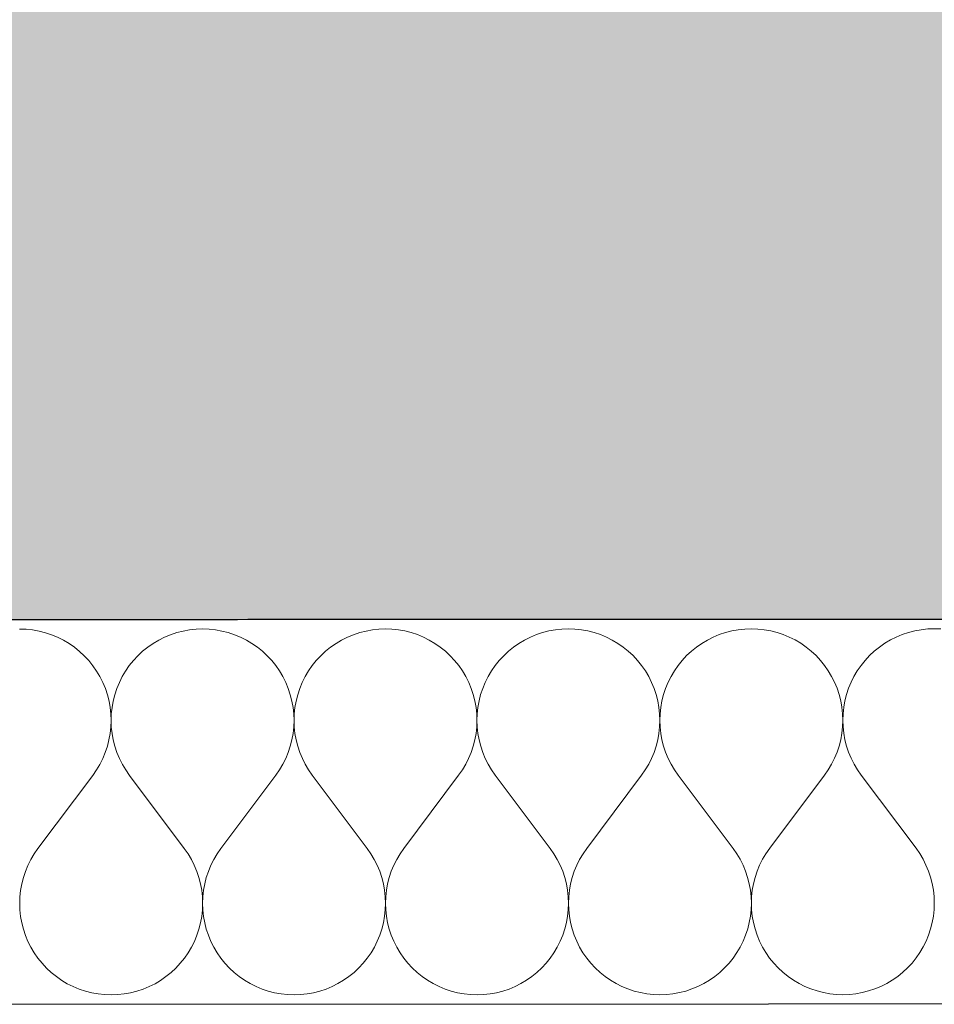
# Model space of a CAD drawing. Header units: millimetres. Extents: x -28017 to 3863, y -4271 to 20239.
# Tile 61 of 105: x -11048 to -10667, y 191 to 601. Entities that reach past the tile are written whole.
import ezdxf

# ---------------------------------------------------------------- set-up
doc = ezdxf.new("R2010")
doc.units = ezdxf.units.MM
doc.header["$MEASUREMENT"] = 0
doc.linetypes.add('Wipeout_Contour', pattern=[1000, 0, -1000])
for name, color, linetype in [('5._POHLED ZÁPADNÍ_2_Konstrukce - nenosné', 7, 'Continuous'), ('5._POHLED ZÁPADNÍ_2_Konstrukce - nosné', 7, 'Continuous'), ('5._POHLED ZÁPADNÍ_2_Nové_Konstrukce - nosné', 7, 'Continuous'), ('5._POHLED ZÁPADNÍ_2_Nové_Výplně – Řezové', 7, 'Continuous'), ('5._POHLED ZÁPADNÍ_2_Výplně – Řezové', 7, 'Continuous')]:
    doc.layers.add(name, color=color, linetype=linetype)

# ---------------------------------------------------------------- blocks, each defined once
blk = doc.blocks.new('*X5', base_point=(-28336.19, -5790.34))
at = {"layer": '5._POHLED ZÁPADNÍ_2_Nové_Výplně – Řezové', "color": 21, "linetype": 'Continuous', "lineweight": 20, "true_color": 0xffaaaa}
for p, q in [((-11045, 347.28), (-11047.72, 347.37)), ((-11042.3, 346.99), (-11045, 347.28)), ((-11039.62, 346.5), (-11042.3, 346.99)), ((-11036.98, 345.83), (-11039.62, 346.5)), ((-11034.4, 344.97), (-11036.98, 345.83)), ((-11031.89, 343.93), (-11034.4, 344.97)), ((-10984.85, 344.99), (-10987.36, 343.94)), ((-10982.27, 345.85), (-10984.85, 344.99)), ((-10979.63, 346.52), (-10982.27, 345.85)), ((-10976.95, 347), (-10979.63, 346.52)), ((-10974.25, 347.3), (-10976.95, 347)), ((-10971.53, 347.39), (-10974.25, 347.3)), ((-10968.81, 347.3), (-10971.53, 347.39)), ((-10966.11, 347.01), (-10968.81, 347.3)), ((-10963.43, 346.53), (-10966.11, 347.01)), ((-10960.79, 345.85), (-10963.43, 346.53)), ((-10958.21, 344.99), (-10960.79, 345.85)), ((-10955.7, 343.95), (-10958.21, 344.99)), ((-10908.66, 345.01), (-10911.17, 343.97)), ((-10906.08, 345.87), (-10908.66, 345.01)), ((-10903.44, 346.54), (-10906.08, 345.87)), ((-10900.76, 347.03), (-10903.44, 346.54)), ((-10898.06, 347.32), (-10900.76, 347.03)), ((-10895.34, 347.42), (-10898.06, 347.32)), ((-10892.62, 347.32), (-10895.34, 347.42)), ((-10889.92, 347.03), (-10892.62, 347.32)), ((-10887.24, 346.55), (-10889.92, 347.03)), ((-10884.6, 345.88), (-10887.24, 346.55)), ((-10882.02, 345.02), (-10884.6, 345.88)), ((-10879.51, 343.98), (-10882.02, 345.02)), ((-10832.47, 345.03), (-10834.98, 343.99)), ((-10829.89, 345.89), (-10832.47, 345.03)), ((-10827.25, 346.57), (-10829.89, 345.89)), ((-10824.57, 347.05), (-10827.25, 346.57)), ((-10821.87, 347.34), (-10824.57, 347.05)), ((-10819.15, 347.44), (-10821.87, 347.34)), ((-10816.43, 347.34), (-10819.15, 347.44)), ((-10813.73, 347.05), (-10816.43, 347.34)), ((-10811.05, 346.57), (-10813.73, 347.05)), ((-10808.41, 345.9), (-10811.05, 346.57)), ((-10805.83, 345.04), (-10808.41, 345.9)), ((-10803.32, 344), (-10805.83, 345.04)), ((-10756.28, 345.05), (-10758.79, 344.01)), ((-10753.7, 345.91), (-10756.28, 345.05)), ((-10751.06, 346.59), (-10753.7, 345.91)), ((-10748.38, 347.07), (-10751.06, 346.59)), ((-10745.68, 347.36), (-10748.38, 347.07)), ((-10742.96, 347.46), (-10745.68, 347.36)), ((-10740.24, 347.37), (-10742.96, 347.46)), ((-10737.54, 347.08), (-10740.24, 347.37)), ((-10734.86, 346.59), (-10737.54, 347.08)), ((-10732.22, 345.92), (-10734.86, 346.59)), ((-10729.64, 345.06), (-10732.22, 345.92)), ((-10727.13, 344.02), (-10729.64, 345.06)), ((-10680.09, 345.08), (-10682.6, 344.03)), ((-10677.51, 345.94), (-10680.09, 345.08)), ((-10674.87, 346.61), (-10677.51, 345.94)), ((-10672.19, 347.09), (-10674.87, 346.61)), ((-10669.49, 347.39), (-10672.19, 347.09)), ((-10666.77, 347.48), (-10669.49, 347.39)), ((-10664.05, 347.39), (-10666.77, 347.48)), ((-11029.46, 342.71), (-11031.89, 343.93)), ((-11027.12, 341.33), (-11029.46, 342.71)), ((-11024.88, 339.77), (-11027.12, 341.33)), ((-10992.13, 341.34), (-10994.37, 339.78)), ((-10989.79, 342.73), (-10992.13, 341.34)), ((-10987.36, 343.94), (-10989.79, 342.73)), ((-10953.27, 342.74), (-10955.7, 343.95)), ((-10950.93, 341.35), (-10953.27, 342.74)), ((-10948.69, 339.8), (-10950.93, 341.35)), ((-10915.94, 341.36), (-10918.18, 339.81)), ((-10913.6, 342.75), (-10915.94, 341.36)), ((-10911.17, 343.97), (-10913.6, 342.75)), ((-10877.08, 342.76), (-10879.51, 343.98)), ((-10874.74, 341.37), (-10877.08, 342.76)), ((-10872.5, 339.82), (-10874.74, 341.37)), ((-10839.75, 341.38), (-10841.99, 339.83)), ((-10837.41, 342.77), (-10839.75, 341.38)), ((-10834.98, 343.99), (-10837.41, 342.77)), ((-10800.89, 342.78), (-10803.32, 344)), ((-10798.55, 341.39), (-10800.89, 342.78)), ((-10796.31, 339.84), (-10798.55, 341.39)), ((-10763.56, 341.4), (-10765.8, 339.85)), ((-10761.22, 342.79), (-10763.56, 341.4)), ((-10758.79, 344.01), (-10761.22, 342.79)), ((-10724.69, 342.8), (-10727.13, 344.02)), ((-10722.35, 341.42), (-10724.69, 342.8)), ((-10720.12, 339.86), (-10722.35, 341.42)), ((-10687.37, 341.43), (-10689.6, 339.87)), ((-10685.03, 342.82), (-10687.37, 341.43)), ((-10682.6, 344.03), (-10685.03, 342.82)), ((-11022.76, 338.07), (-11024.88, 339.77)), ((-11020.77, 336.21), (-11022.76, 338.07)), ((-10996.48, 338.08), (-10998.47, 336.22)), ((-10994.37, 339.78), (-10996.48, 338.08)), ((-10946.57, 338.09), (-10948.69, 339.8)), ((-10944.58, 336.24), (-10946.57, 338.09)), ((-10942.73, 334.24), (-10944.58, 336.24)), ((-10922.28, 336.24), (-10924.14, 334.25)), ((-10920.29, 338.1), (-10922.28, 336.24)), ((-10918.18, 339.81), (-10920.29, 338.1)), ((-10870.38, 338.11), (-10872.5, 339.82)), ((-10868.39, 336.26), (-10870.38, 338.11)), ((-10866.54, 334.27), (-10868.39, 336.26)), ((-10846.09, 336.26), (-10847.95, 334.27)), ((-10844.1, 338.12), (-10846.09, 336.26)), ((-10841.99, 339.83), (-10844.1, 338.12)), ((-10794.19, 338.13), (-10796.31, 339.84)), ((-10792.2, 336.28), (-10794.19, 338.13)), ((-10790.35, 334.29), (-10792.2, 336.28)), ((-10769.9, 336.29), (-10771.76, 334.3)), ((-10767.91, 338.14), (-10769.9, 336.29)), ((-10765.8, 339.85), (-10767.91, 338.14)), ((-10718, 338.16), (-10720.12, 339.86)), ((-10716.01, 336.3), (-10718, 338.16)), ((-10714.16, 334.31), (-10716.01, 336.3)), ((-10693.71, 336.31), (-10695.56, 334.32)), ((-10691.72, 338.16), (-10693.71, 336.31)), ((-10689.6, 339.87), (-10691.72, 338.16)), ((-11018.92, 334.22), (-11020.77, 336.21)), ((-11017.21, 332.1), (-11018.92, 334.22)), ((-11000.33, 334.23), (-11002.03, 332.11)), ((-10998.47, 336.22), (-11000.33, 334.23)), ((-10941.02, 332.13), (-10942.73, 334.24)), ((-10924.14, 334.25), (-10925.84, 332.13)), ((-10864.83, 332.15), (-10866.54, 334.27)), ((-10863.28, 329.91), (-10864.83, 332.15)), ((-10849.65, 332.15), (-10851.2, 329.92)), ((-10847.95, 334.27), (-10849.65, 332.15)), ((-10788.64, 332.17), (-10790.35, 334.29)), ((-10787.09, 329.94), (-10788.64, 332.17)), ((-10773.46, 332.18), (-10775.01, 329.94)), ((-10771.76, 334.3), (-10773.46, 332.18)), ((-10712.45, 332.19), (-10714.16, 334.31)), ((-10710.9, 329.96), (-10712.45, 332.19)), ((-10697.27, 332.2), (-10698.82, 329.96)), ((-10695.56, 334.32), (-10697.27, 332.2)), ((-11015.66, 329.87), (-11017.21, 332.1)), ((-11014.27, 327.53), (-11015.66, 329.87)), ((-11003.58, 329.87), (-11004.97, 327.53)), ((-11002.03, 332.11), (-11003.58, 329.87)), ((-10939.47, 329.89), (-10941.02, 332.13)), ((-10938.08, 327.55), (-10939.47, 329.89)), ((-10927.39, 329.9), (-10928.78, 327.55)), ((-10925.84, 332.13), (-10927.39, 329.9)), ((-10861.89, 327.57), (-10863.28, 329.91)), ((-10851.2, 329.92), (-10852.59, 327.58)), ((-10785.7, 327.6), (-10787.09, 329.94)), ((-10775.01, 329.94), (-10776.4, 327.6)), ((-10709.51, 327.62), (-10710.9, 329.96)), ((-10698.82, 329.96), (-10700.21, 327.62)), ((-11013.06, 325.1), (-11014.27, 327.53)), ((-11012.01, 322.58), (-11013.06, 325.1)), ((-11006.18, 325.1), (-11007.22, 322.58)), ((-11004.97, 327.53), (-11006.18, 325.1)), ((-10936.86, 325.12), (-10938.08, 327.55)), ((-10935.82, 322.61), (-10936.86, 325.12)), ((-10929.99, 325.12), (-10931.03, 322.61)), ((-10928.78, 327.55), (-10929.99, 325.12)), ((-10860.67, 325.14), (-10861.89, 327.57)), ((-10859.63, 322.63), (-10860.67, 325.14)), ((-10853.8, 325.14), (-10854.84, 322.63)), ((-10852.59, 327.58), (-10853.8, 325.14)), ((-10784.48, 325.16), (-10785.7, 327.6)), ((-10783.44, 322.65), (-10784.48, 325.16)), ((-10777.61, 325.17), (-10778.65, 322.65)), ((-10776.4, 327.6), (-10777.61, 325.17)), ((-10708.29, 325.19), (-10709.51, 327.62)), ((-10707.25, 322.67), (-10708.29, 325.19)), ((-10701.42, 325.19), (-10702.46, 322.67)), ((-10700.21, 327.62), (-10701.42, 325.19)), ((-11011.16, 320), (-11012.01, 322.58)), ((-11010.48, 317.36), (-11011.16, 320)), ((-11008.08, 320), (-11008.75, 317.37)), ((-11007.22, 322.58), (-11008.08, 320)), ((-10934.97, 320.02), (-10935.82, 322.61)), ((-10934.29, 317.39), (-10934.97, 320.02)), ((-10931.89, 320.02), (-10932.56, 317.39)), ((-10931.03, 322.61), (-10931.89, 320.02)), ((-10858.78, 320.05), (-10859.63, 322.63)), ((-10858.1, 317.41), (-10858.78, 320.05)), ((-10855.7, 320.05), (-10856.37, 317.41)), ((-10854.84, 322.63), (-10855.7, 320.05)), ((-10782.58, 320.07), (-10783.44, 322.65)), ((-10781.91, 317.43), (-10782.58, 320.07)), ((-10779.51, 320.07), (-10780.18, 317.43)), ((-10778.65, 322.65), (-10779.51, 320.07)), ((-10706.39, 320.09), (-10707.25, 322.67)), ((-10705.72, 317.45), (-10706.39, 320.09)), ((-10703.32, 320.09), (-10703.99, 317.46)), ((-10702.46, 322.67), (-10703.32, 320.09)), ((-11010, 314.69), (-11010.48, 317.36)), ((-11008.75, 317.37), (-11009.23, 314.69)), ((-10933.81, 314.71), (-10934.29, 317.39)), ((-10932.56, 317.39), (-10933.04, 314.71)), ((-10857.62, 314.73), (-10858.1, 317.41)), ((-10856.37, 317.41), (-10856.85, 314.73)), ((-10781.43, 314.75), (-10781.91, 317.43)), ((-10780.18, 317.43), (-10780.66, 314.75)), ((-10705.24, 314.78), (-10705.72, 317.45)), ((-10703.99, 317.46), (-10704.47, 314.78)), ((-11009.71, 311.98), (-11010, 314.69)), ((-11009.62, 309.26), (-11009.71, 311.98)), ((-11009.52, 311.98), (-11009.62, 309.26)), ((-11009.23, 314.69), (-11009.52, 311.98)), ((-10933.52, 312), (-10933.81, 314.71)), ((-10933.42, 309.29), (-10933.52, 312)), ((-10933.33, 312), (-10933.42, 309.29)), ((-10933.04, 314.71), (-10933.33, 312)), ((-10857.33, 312.03), (-10857.62, 314.73)), ((-10857.23, 309.31), (-10857.33, 312.03)), ((-10857.14, 312.03), (-10857.23, 309.31)), ((-10856.85, 314.73), (-10857.14, 312.03)), ((-10781.14, 312.05), (-10781.43, 314.75)), ((-10781.04, 309.33), (-10781.14, 312.05)), ((-10780.95, 312.05), (-10781.04, 309.33)), ((-10780.66, 314.75), (-10780.95, 312.05)), ((-10704.95, 312.07), (-10705.24, 314.78)), ((-10704.85, 309.35), (-10704.95, 312.07)), ((-10704.76, 312.07), (-10704.85, 309.35)), ((-10704.47, 314.78), (-10704.76, 312.07)), ((-11009.71, 306.54), (-11009.62, 309.26)), ((-11009.62, 309.26), (-11009.52, 306.54)), ((-10933.52, 306.57), (-10933.42, 309.29)), ((-10933.42, 309.29), (-10933.33, 306.57)), ((-10857.33, 306.59), (-10857.23, 309.31)), ((-10857.23, 309.31), (-10857.13, 306.59)), ((-10781.14, 306.61), (-10781.04, 309.33)), ((-10781.04, 309.33), (-10780.94, 306.61)), ((-10704.95, 306.63), (-10704.85, 309.35)), ((-10704.85, 309.35), (-10704.75, 306.63)), ((-11010.49, 301.16), (-11010.01, 303.84)), ((-11010.01, 303.84), (-11009.71, 306.54)), ((-11009.52, 306.54), (-11009.22, 303.84)), ((-11009.22, 303.84), (-11008.74, 301.16)), ((-10934.3, 301.19), (-10933.81, 303.86)), ((-10933.81, 303.86), (-10933.52, 306.57)), ((-10933.33, 306.57), (-10933.03, 303.86)), ((-10933.03, 303.86), (-10932.55, 301.19)), ((-10858.11, 301.21), (-10857.62, 303.88)), ((-10857.62, 303.88), (-10857.33, 306.59)), ((-10857.13, 306.59), (-10856.84, 303.89)), ((-10856.84, 303.89), (-10856.36, 301.21)), ((-10781.92, 301.23), (-10781.43, 303.91)), ((-10781.43, 303.91), (-10781.14, 306.61)), ((-10780.94, 306.61), (-10780.65, 303.91)), ((-10780.65, 303.91), (-10780.17, 301.23)), ((-10705.73, 301.25), (-10705.24, 303.93)), ((-10705.24, 303.93), (-10704.95, 306.63)), ((-10704.75, 306.63), (-10704.46, 303.93)), ((-10704.46, 303.93), (-10703.97, 301.25)), ((-11011.16, 298.53), (-11010.49, 301.16)), ((-11008.74, 301.16), (-11008.06, 298.53)), ((-10934.97, 298.55), (-10934.3, 301.19)), ((-10932.55, 301.19), (-10931.87, 298.55)), ((-10858.78, 298.57), (-10858.11, 301.21)), ((-10856.36, 301.21), (-10855.68, 298.57)), ((-10782.59, 298.59), (-10781.92, 301.23)), ((-10780.17, 301.23), (-10779.49, 298.6)), ((-10706.4, 298.62), (-10705.73, 301.25)), ((-10703.97, 301.25), (-10703.3, 298.62)), ((-11013.07, 293.43), (-11012.02, 295.95)), ((-11012.02, 295.95), (-11011.16, 298.53)), ((-11008.06, 298.53), (-11007.2, 295.95)), ((-11007.2, 295.95), (-11006.16, 293.44)), ((-10936.88, 293.46), (-10935.83, 295.97)), ((-10935.83, 295.97), (-10934.97, 298.55)), ((-10931.87, 298.55), (-10931.01, 295.97)), ((-10931.01, 295.97), (-10929.96, 293.46)), ((-10860.69, 293.48), (-10859.64, 295.99)), ((-10859.64, 295.99), (-10858.78, 298.57)), ((-10855.68, 298.57), (-10854.82, 295.99)), ((-10854.82, 295.99), (-10853.77, 293.48)), ((-10784.49, 293.5), (-10783.45, 296.01)), ((-10783.45, 296.01), (-10782.59, 298.59)), ((-10779.49, 298.6), (-10778.63, 296.02)), ((-10778.63, 296.02), (-10777.58, 293.5)), ((-10708.3, 293.52), (-10707.26, 296.04)), ((-10707.26, 296.04), (-10706.4, 298.62)), ((-10703.3, 298.62), (-10702.44, 296.04)), ((-10702.44, 296.04), (-10701.39, 293.53)), ((-11014.29, 291), (-11013.07, 293.43)), ((-11006.16, 293.44), (-11004.93, 291)), ((-10938.09, 291.02), (-10936.88, 293.46)), ((-10929.96, 293.46), (-10928.74, 291.03)), ((-10861.9, 291.05), (-10860.69, 293.48)), ((-10853.77, 293.48), (-10852.55, 291.05)), ((-10785.71, 291.07), (-10784.49, 293.5)), ((-10777.58, 293.5), (-10776.36, 291.07)), ((-10709.52, 291.09), (-10708.3, 293.52)), ((-10701.39, 293.53), (-10700.17, 291.09)), ((-11017.23, 286.43), (-11015.67, 288.66)), ((-11015.67, 288.66), (-11014.29, 291)), ((-11004.93, 291), (-11003.54, 288.67)), ((-11003.54, 288.67), (-11001.99, 286.43)), ((-10941.04, 286.45), (-10939.48, 288.68)), ((-10939.48, 288.68), (-10938.09, 291.02)), ((-10928.74, 291.03), (-10927.35, 288.69)), ((-10927.35, 288.69), (-10925.8, 286.46)), ((-10864.85, 286.47), (-10863.29, 288.71)), ((-10863.29, 288.71), (-10861.9, 291.05)), ((-10852.55, 291.05), (-10851.16, 288.71)), ((-10851.16, 288.71), (-10849.61, 286.48)), ((-10788.66, 286.5), (-10787.1, 288.73)), ((-10787.1, 288.73), (-10785.71, 291.07)), ((-10776.36, 291.07), (-10774.97, 288.73)), ((-10774.97, 288.73), (-10773.42, 286.5)), ((-10712.47, 286.52), (-10710.91, 288.75)), ((-10710.91, 288.75), (-10709.52, 291.09)), ((-10700.17, 291.09), (-10698.78, 288.76)), ((-10698.78, 288.76), (-10697.23, 286.52)), ((-11040.08, 255.95), (-11017.23, 286.43)), ((-10979.12, 255.96), (-11001.99, 286.43)), ((-10963.89, 255.97), (-10941.04, 286.45)), ((-10902.93, 255.99), (-10925.8, 286.46)), ((-10887.69, 255.99), (-10864.85, 286.47)), ((-10826.74, 256.01), (-10849.61, 286.48)), ((-10811.5, 256.01), (-10788.66, 286.5)), ((-10750.55, 256.03), (-10773.42, 286.5)), ((-10735.31, 256.04), (-10712.47, 286.52)), ((-10674.36, 256.05), (-10697.23, 286.52)), ((-11040.08, 255.95), (-11041.63, 253.71)), ((-10977.57, 253.73), (-10979.12, 255.96)), ((-10963.89, 255.97), (-10965.44, 253.73)), ((-10901.38, 253.75), (-10902.93, 255.99)), ((-10887.69, 255.99), (-10889.25, 253.76)), ((-10825.19, 253.78), (-10826.74, 256.01)), ((-10811.5, 256.01), (-10813.06, 253.78)), ((-10749, 253.8), (-10750.55, 256.03)), ((-10735.31, 256.04), (-10736.87, 253.8)), ((-10672.81, 253.82), (-10674.36, 256.05)), ((-11043.02, 251.37), (-11044.24, 248.94)), ((-11041.63, 253.71), (-11043.02, 251.37)), ((-10976.18, 251.39), (-10977.57, 253.73)), ((-10974.96, 248.96), (-10976.18, 251.39)), ((-10966.83, 251.4), (-10968.05, 248.96)), ((-10965.44, 253.73), (-10966.83, 251.4)), ((-10899.99, 251.42), (-10901.38, 253.75)), ((-10898.77, 248.98), (-10899.99, 251.42)), ((-10890.64, 251.42), (-10891.86, 248.99)), ((-10889.25, 253.76), (-10890.64, 251.42)), ((-10823.8, 251.44), (-10825.19, 253.78)), ((-10822.58, 249.01), (-10823.8, 251.44)), ((-10814.45, 251.44), (-10815.67, 249.01)), ((-10813.06, 253.78), (-10814.45, 251.44)), ((-10747.61, 251.46), (-10749, 253.8)), ((-10746.39, 249.03), (-10747.61, 251.46)), ((-10738.26, 251.46), (-10739.48, 249.03)), ((-10736.87, 253.8), (-10738.26, 251.46)), ((-10671.42, 251.48), (-10672.81, 253.82)), ((-10670.2, 249.05), (-10671.42, 251.48)), ((-11045.28, 246.43), (-11046.14, 243.85)), ((-11044.24, 248.94), (-11045.28, 246.43)), ((-10973.91, 246.45), (-10974.96, 248.96)), ((-10973.05, 243.87), (-10973.91, 246.45)), ((-10969.09, 246.45), (-10969.95, 243.87)), ((-10968.05, 248.96), (-10969.09, 246.45)), ((-10897.72, 246.47), (-10898.77, 248.98)), ((-10896.86, 243.89), (-10897.72, 246.47)), ((-10892.9, 246.47), (-10893.76, 243.89)), ((-10891.86, 248.99), (-10892.9, 246.47)), ((-10821.53, 246.49), (-10822.58, 249.01)), ((-10820.67, 243.91), (-10821.53, 246.49)), ((-10816.71, 246.5), (-10817.57, 243.91)), ((-10815.67, 249.01), (-10816.71, 246.5)), ((-10745.34, 246.52), (-10746.39, 249.03)), ((-10744.48, 243.94), (-10745.34, 246.52)), ((-10740.52, 246.52), (-10741.38, 243.94)), ((-10739.48, 249.03), (-10740.52, 246.52)), ((-10669.15, 246.54), (-10670.2, 249.05)), ((-10668.29, 243.96), (-10669.15, 246.54)), ((-11046.14, 243.85), (-11046.81, 241.21)), ((-10972.38, 241.23), (-10973.05, 243.87)), ((-10969.95, 243.87), (-10970.62, 241.23)), ((-10896.19, 241.26), (-10896.86, 243.89)), ((-10893.76, 243.89), (-10894.43, 241.26)), ((-10820, 241.28), (-10820.67, 243.91)), ((-10817.57, 243.91), (-10818.24, 241.28)), ((-10743.81, 241.3), (-10744.48, 243.94)), ((-10741.38, 243.94), (-10742.05, 241.3)), ((-10667.61, 241.32), (-10668.29, 243.96)), ((-11047.3, 238.53), (-11047.59, 235.83)), ((-11046.81, 241.21), (-11047.3, 238.53)), ((-10971.89, 238.56), (-10972.38, 241.23)), ((-10971.6, 235.85), (-10971.89, 238.56)), ((-10971.11, 238.56), (-10971.4, 235.85)), ((-10970.62, 241.23), (-10971.11, 238.56)), ((-10895.7, 238.58), (-10896.19, 241.26)), ((-10895.41, 235.87), (-10895.7, 238.58)), ((-10894.92, 238.58), (-10895.21, 235.87)), ((-10894.43, 241.26), (-10894.92, 238.58)), ((-10819.51, 238.6), (-10820, 241.28)), ((-10819.22, 235.9), (-10819.51, 238.6)), ((-10818.73, 238.6), (-10819.02, 235.9)), ((-10818.24, 241.28), (-10818.73, 238.6)), ((-10743.32, 238.62), (-10743.81, 241.3)), ((-10743.03, 235.92), (-10743.32, 238.62)), ((-10742.54, 238.62), (-10742.83, 235.92)), ((-10742.05, 241.3), (-10742.54, 238.62)), ((-10667.13, 238.65), (-10667.61, 241.32)), ((-10666.84, 235.94), (-10667.13, 238.65)), ((-11047.59, 235.83), (-11047.69, 233.11)), ((-10971.5, 233.13), (-10971.6, 235.85)), ((-10971.4, 235.85), (-10971.5, 233.13)), ((-10895.31, 233.16), (-10895.41, 235.87)), ((-10895.21, 235.87), (-10895.31, 233.16)), ((-10819.12, 233.18), (-10819.22, 235.9)), ((-10819.02, 235.9), (-10819.12, 233.18)), ((-10742.93, 233.2), (-10743.03, 235.92)), ((-10742.83, 235.92), (-10742.93, 233.2)), ((-10666.74, 233.22), (-10666.84, 235.94)), ((-11047.69, 233.11), (-11047.59, 230.39)), ((-11047.59, 230.39), (-11047.3, 227.69)), ((-10971.88, 227.71), (-10971.59, 230.41)), ((-10971.59, 230.41), (-10971.5, 233.13)), ((-10971.5, 233.13), (-10971.4, 230.41)), ((-10971.4, 230.41), (-10971.11, 227.71)), ((-10895.69, 227.73), (-10895.4, 230.44)), ((-10895.4, 230.44), (-10895.31, 233.16)), ((-10895.31, 233.16), (-10895.21, 230.44)), ((-10895.21, 230.44), (-10894.92, 227.73)), ((-10819.5, 227.75), (-10819.21, 230.46)), ((-10819.21, 230.46), (-10819.12, 233.18)), ((-10819.12, 233.18), (-10819.02, 230.46)), ((-10819.02, 230.46), (-10818.73, 227.75)), ((-10743.31, 227.78), (-10743.02, 230.48)), ((-10743.02, 230.48), (-10742.93, 233.2)), ((-10742.93, 233.2), (-10742.83, 230.48)), ((-10742.83, 230.48), (-10742.54, 227.78)), ((-10667.12, 227.8), (-10666.83, 230.5)), ((-10666.83, 230.5), (-10666.74, 233.22)), ((-11047.3, 227.69), (-11046.82, 225.01)), ((-10972.36, 225.03), (-10971.88, 227.71)), ((-10971.11, 227.71), (-10970.63, 225.03)), ((-10896.17, 225.05), (-10895.69, 227.73)), ((-10894.92, 227.73), (-10894.44, 225.05)), ((-10819.98, 225.08), (-10819.5, 227.75)), ((-10818.73, 227.75), (-10818.25, 225.08)), ((-10743.79, 225.1), (-10743.31, 227.78)), ((-10742.54, 227.78), (-10742.06, 225.1)), ((-10667.6, 225.12), (-10667.12, 227.8)), ((-11046.82, 225.01), (-11046.15, 222.37)), ((-11046.15, 222.37), (-11045.29, 219.79)), ((-10973.89, 219.81), (-10973.03, 222.39)), ((-10973.03, 222.39), (-10972.36, 225.03)), ((-10970.63, 225.03), (-10969.96, 222.4)), ((-10969.96, 222.4), (-10969.1, 219.81)), ((-10897.7, 219.84), (-10896.84, 222.42)), ((-10896.84, 222.42), (-10896.17, 225.05)), ((-10894.44, 225.05), (-10893.77, 222.42)), ((-10893.77, 222.42), (-10892.91, 219.84)), ((-10821.51, 219.86), (-10820.65, 222.44)), ((-10820.65, 222.44), (-10819.98, 225.08)), ((-10818.25, 225.08), (-10817.58, 222.44)), ((-10817.58, 222.44), (-10816.72, 219.86)), ((-10745.32, 219.88), (-10744.46, 222.46)), ((-10744.46, 222.46), (-10743.79, 225.1)), ((-10742.06, 225.1), (-10741.39, 222.46)), ((-10741.39, 222.46), (-10740.53, 219.88)), ((-10669.13, 219.9), (-10668.27, 222.48)), ((-10668.27, 222.48), (-10667.6, 225.12)), ((-11045.29, 219.79), (-11044.25, 217.28)), ((-10974.93, 217.3), (-10973.89, 219.81)), ((-10969.1, 219.81), (-10968.06, 217.3)), ((-10898.74, 217.32), (-10897.7, 219.84)), ((-10892.91, 219.84), (-10891.87, 217.32)), ((-10891.87, 217.32), (-10890.65, 214.89)), ((-10823.76, 214.91), (-10822.55, 217.34)), ((-10822.55, 217.34), (-10821.51, 219.86)), ((-10816.72, 219.86), (-10815.68, 217.35)), ((-10815.68, 217.35), (-10814.46, 214.91)), ((-10747.57, 214.93), (-10746.36, 217.37)), ((-10746.36, 217.37), (-10745.32, 219.88)), ((-10740.53, 219.88), (-10739.49, 217.37)), ((-10739.49, 217.37), (-10738.27, 214.93)), ((-10671.38, 214.95), (-10670.17, 217.39)), ((-10670.17, 217.39), (-10669.13, 219.9)), ((-11044.25, 217.28), (-11043.03, 214.85)), ((-11043.03, 214.85), (-11041.64, 212.51)), ((-10977.53, 212.52), (-10976.14, 214.86)), ((-10976.14, 214.86), (-10974.93, 217.3)), ((-10968.06, 217.3), (-10966.84, 214.87)), ((-10966.84, 214.87), (-10965.45, 212.53)), ((-10901.34, 212.55), (-10899.95, 214.89)), ((-10899.95, 214.89), (-10898.74, 217.32)), ((-10890.65, 214.89), (-10889.26, 212.55)), ((-10825.15, 212.57), (-10823.76, 214.91)), ((-10814.46, 214.91), (-10813.07, 212.57)), ((-10748.96, 212.59), (-10747.57, 214.93)), ((-10738.27, 214.93), (-10736.88, 212.6)), ((-10672.77, 212.61), (-10671.38, 214.95)), ((-11041.64, 212.51), (-11040.09, 210.27)), ((-11040.09, 210.27), (-11038.38, 208.15)), ((-10980.79, 208.17), (-10979.08, 210.29)), ((-10979.08, 210.29), (-10977.53, 212.52)), ((-10965.45, 212.53), (-10963.9, 210.29)), ((-10963.9, 210.29), (-10962.19, 208.17)), ((-10904.6, 208.19), (-10902.89, 210.31)), ((-10902.89, 210.31), (-10901.34, 212.55)), ((-10889.26, 212.55), (-10887.71, 210.32)), ((-10887.71, 210.32), (-10886, 208.2)), ((-10828.41, 208.21), (-10826.7, 210.33)), ((-10826.7, 210.33), (-10825.15, 212.57)), ((-10813.07, 212.57), (-10811.52, 210.34)), ((-10811.52, 210.34), (-10809.81, 208.22)), ((-10752.21, 208.24), (-10750.51, 210.36)), ((-10750.51, 210.36), (-10748.96, 212.59)), ((-10736.88, 212.6), (-10735.33, 210.36)), ((-10735.33, 210.36), (-10733.62, 208.24)), ((-10676.02, 208.26), (-10674.32, 210.38)), ((-10674.32, 210.38), (-10672.77, 212.61)), ((-11038.38, 208.15), (-11036.53, 206.16)), ((-11036.53, 206.16), (-11034.54, 204.31)), ((-10984.63, 204.32), (-10982.64, 206.18)), ((-10982.64, 206.18), (-10980.79, 208.17)), ((-10962.19, 208.17), (-10960.34, 206.18)), ((-10960.34, 206.18), (-10958.35, 204.33)), ((-10908.44, 204.34), (-10906.45, 206.2)), ((-10906.45, 206.2), (-10904.6, 208.19)), ((-10886, 208.2), (-10884.15, 206.21)), ((-10884.15, 206.21), (-10882.16, 204.35)), ((-10832.25, 204.37), (-10830.26, 206.22)), ((-10830.26, 206.22), (-10828.41, 208.21)), ((-10809.81, 208.22), (-10807.96, 206.23)), ((-10807.96, 206.23), (-10805.97, 204.37)), ((-10756.06, 204.39), (-10754.07, 206.24)), ((-10754.07, 206.24), (-10752.21, 208.24)), ((-10733.62, 208.24), (-10731.77, 206.25)), ((-10731.77, 206.25), (-10729.78, 204.4)), ((-10679.87, 204.41), (-10677.88, 206.27)), ((-10677.88, 206.27), (-10676.02, 208.26)), ((-11034.54, 204.31), (-11032.42, 202.6)), ((-11032.42, 202.6), (-11030.19, 201.05)), ((-11030.19, 201.05), (-11027.85, 199.66)), ((-10991.32, 199.67), (-10988.98, 201.06)), ((-10988.98, 201.06), (-10986.75, 202.61)), ((-10986.75, 202.61), (-10984.63, 204.32)), ((-10958.35, 204.33), (-10956.23, 202.62)), ((-10956.23, 202.62), (-10954, 201.07)), ((-10954, 201.07), (-10951.66, 199.68)), ((-10915.13, 199.69), (-10912.79, 201.08)), ((-10912.79, 201.08), (-10910.56, 202.64)), ((-10910.56, 202.64), (-10908.44, 204.34)), ((-10882.16, 204.35), (-10880.04, 202.64)), ((-10880.04, 202.64), (-10877.81, 201.09)), ((-10877.81, 201.09), (-10875.47, 199.71)), ((-10838.94, 199.72), (-10836.6, 201.11)), ((-10836.6, 201.11), (-10834.37, 202.66)), ((-10834.37, 202.66), (-10832.25, 204.37)), ((-10805.97, 204.37), (-10803.85, 202.67)), ((-10803.85, 202.67), (-10801.62, 201.12)), ((-10801.62, 201.12), (-10799.28, 199.73)), ((-10762.75, 199.74), (-10760.41, 201.13)), ((-10760.41, 201.13), (-10758.17, 202.68)), ((-10758.17, 202.68), (-10756.06, 204.39)), ((-10729.78, 204.4), (-10727.66, 202.69)), ((-10727.66, 202.69), (-10725.42, 201.14)), ((-10725.42, 201.14), (-10723.09, 199.75)), ((-10686.56, 199.76), (-10684.22, 201.15)), ((-10684.22, 201.15), (-10681.98, 202.7)), ((-10681.98, 202.7), (-10679.87, 204.41)), ((-11027.85, 199.66), (-11025.41, 198.44)), ((-11025.41, 198.44), (-11022.9, 197.4)), ((-11022.9, 197.4), (-11020.32, 196.54)), ((-10998.85, 196.55), (-10996.26, 197.41)), ((-10996.26, 197.41), (-10993.75, 198.45)), ((-10993.75, 198.45), (-10991.32, 199.67)), ((-10951.66, 199.68), (-10949.22, 198.47)), ((-10949.22, 198.47), (-10946.71, 197.42)), ((-10946.71, 197.42), (-10944.13, 196.57)), ((-10922.65, 196.57), (-10920.07, 197.43)), ((-10920.07, 197.43), (-10917.56, 198.47)), ((-10917.56, 198.47), (-10915.13, 199.69)), ((-10875.47, 199.71), (-10873.03, 198.49)), ((-10873.03, 198.49), (-10870.52, 197.45)), ((-10870.52, 197.45), (-10867.94, 196.59)), ((-10846.46, 196.59), (-10843.88, 197.45)), ((-10843.88, 197.45), (-10841.37, 198.5)), ((-10841.37, 198.5), (-10838.94, 199.72)), ((-10799.28, 199.73), (-10796.84, 198.51)), ((-10796.84, 198.51), (-10794.33, 197.47)), ((-10794.33, 197.47), (-10791.75, 196.61)), ((-10770.27, 196.62), (-10767.69, 197.48)), ((-10767.69, 197.48), (-10765.18, 198.52)), ((-10765.18, 198.52), (-10762.75, 199.74)), ((-10723.09, 199.75), (-10720.65, 198.53)), ((-10720.65, 198.53), (-10718.14, 197.49)), ((-10718.14, 197.49), (-10715.56, 196.63)), ((-10694.08, 196.64), (-10691.5, 197.5)), ((-10691.5, 197.5), (-10688.99, 198.54)), ((-10688.99, 198.54), (-10686.56, 199.76)), ((-11020.32, 196.54), (-11017.68, 195.87)), ((-11017.68, 195.87), (-11015.01, 195.39)), ((-11015.01, 195.39), (-11012.3, 195.1)), ((-11012.3, 195.1), (-11009.58, 195)), ((-11009.58, 195), (-11006.86, 195.1)), ((-11006.86, 195.1), (-11004.16, 195.39)), ((-11004.16, 195.39), (-11001.48, 195.88)), ((-11001.48, 195.88), (-10998.85, 196.55)), ((-10944.13, 196.57), (-10941.49, 195.89)), ((-10941.49, 195.89), (-10938.82, 195.41)), ((-10938.82, 195.41), (-10936.11, 195.12)), ((-10936.11, 195.12), (-10933.39, 195.02)), ((-10933.39, 195.02), (-10930.67, 195.12)), ((-10930.67, 195.12), (-10927.97, 195.41)), ((-10927.97, 195.41), (-10925.29, 195.9)), ((-10925.29, 195.9), (-10922.65, 196.57)), ((-10867.94, 196.59), (-10865.3, 195.92)), ((-10865.3, 195.92), (-10862.62, 195.43)), ((-10862.62, 195.43), (-10859.92, 195.14)), ((-10859.92, 195.14), (-10857.2, 195.05)), ((-10857.2, 195.05), (-10854.48, 195.15)), ((-10854.48, 195.15), (-10851.78, 195.44)), ((-10851.78, 195.44), (-10849.1, 195.92)), ((-10849.1, 195.92), (-10846.46, 196.59)), ((-10791.75, 196.61), (-10789.11, 195.94)), ((-10789.11, 195.94), (-10786.43, 195.46)), ((-10786.43, 195.46), (-10783.73, 195.17)), ((-10783.73, 195.17), (-10781.01, 195.07)), ((-10781.01, 195.07), (-10778.29, 195.17)), ((-10778.29, 195.17), (-10775.59, 195.46)), ((-10775.59, 195.46), (-10772.91, 195.94)), ((-10772.91, 195.94), (-10770.27, 196.62)), ((-10715.56, 196.63), (-10712.92, 195.96)), ((-10712.92, 195.96), (-10710.24, 195.48)), ((-10710.24, 195.48), (-10707.54, 195.19)), ((-10707.54, 195.19), (-10704.82, 195.09)), ((-10704.82, 195.09), (-10702.1, 195.19)), ((-10702.1, 195.19), (-10699.4, 195.48)), ((-10699.4, 195.48), (-10696.72, 195.97)), ((-10696.72, 195.97), (-10694.08, 196.64))]:
    blk.add_line(p, q, dxfattribs=at)

msp = doc.modelspace()

# ---------------------------------------------------------------- hatches: boundary and pattern name
at = {"layer": '5._POHLED ZÁPADNÍ_2_Výplně – Řezové', "linetype": 'Continuous', "lineweight": 13}
msp.add_hatch(color=254, dxfattribs=at).paths.add_polyline_path([(-10060.88, 1011.47), (-11399.06, 1011.08), (-11399.01, 851.08), (-11398.86, 351.08), (-10060.68, 351.47)])

# ---------------------------------------------------------------- linework, layer by layer
at = {"layer": '5._POHLED ZÁPADNÍ_2_Konstrukce - nosné', "color": 7, "linetype": 'Continuous', "lineweight": 50, "flags": 128}
msp.add_lwpolyline([(-11398.86, 351.08), (-10060.68, 351.47)], dxfattribs=at)

# ---------------------------------------------------------------- next in the draw order: wipeouts: each hides what was drawn before it
at = {"color": 254, "linetype": 'Wipeout_Contour', "lineweight": 0, "ltscale": 42958.305502}
msp.add_wipeout([(-10072.42, 351.47), (-11399.3, 351.08), (-11399.25, 191.08), (-10072.37, 191.47)], dxfattribs=at).dxf.layer = '5._POHLED ZÁPADNÍ_2_Nové_Výplně – Řezové'

# ---------------------------------------------------------------- next in the draw order: linework, layer by layer
at = {"layer": '5._POHLED ZÁPADNÍ_2_Nové_Konstrukce - nosné', "color": 1, "linetype": 'Continuous', "lineweight": 25, "flags": 128}
for points in [[(-10072.42, 351.47), (-11399.3, 351.08)], [(-11399.25, 191.08), (-10072.37, 191.47)]]:
    msp.add_lwpolyline(points, dxfattribs=at)

# ---------------------------------------------------------------- next in the draw order: block references
at = {"layer": '5._POHLED ZÁPADNÍ_2_Konstrukce - nenosné', "color": 9, "linetype": 'Continuous', "lineweight": 13}
msp.add_blockref('*X5', (-28336.19, -5790.34), dxfattribs=at)

doc.saveas('drawing.dxf')
